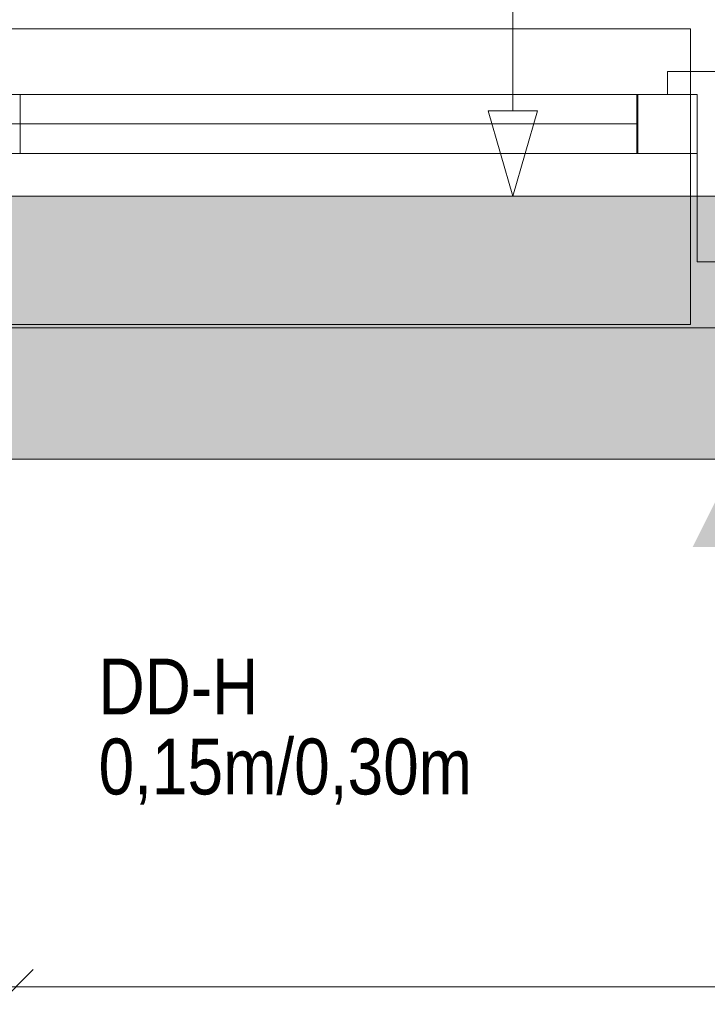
# Model space of a CAD drawing. Extents: x -720 to 300, y 62 to 1162.
# Tile 89 of 256: x -531 to -510, y 979 to 1009. Entities that reach past the tile are written whole.
import ezdxf
from ezdxf.lldxf.tags import DXFTag

# ---------------------------------------------------------------- set-up
doc = ezdxf.new("R2010")
doc.units = 0
doc.layers.get('0').update_dxf_attribs({"lineweight": 13})
for name, color, linetype, lineweight, true_color in [('00_Beschriftung UZ', 3, 'Continuous', 35, 0x00ff00), ('30 -33 Aussenwände- 7 Fassade_ Elemente', 7, 'Continuous', 9, 0x00aacc), ('30 -35 Decken- 1 Konstruktion-Träger- Stahlbeton', 7, 'Continuous', 13, 0x33aa00), ('30 -35 Decken- 11 Durchbruch', 5, 'Continuous', 15, 0x0000ff), ('70 -72 Beschriftung- 2 Beschriftung Bauteile', 7, 'Continuous', 9, 0x9999ff), ('70 -76 Bemaßung- 2 Allgemein', 9, 'Continuous', 5, 0x808080), ('iwb_Schraffur_Unterzug', 7, 'Continuous', 5, 0xffffcc)]:
    doc.layers.add(name, color=color, linetype=linetype, lineweight=lineweight, true_color=true_color)
doc.layers.add('70 -71 Achsen- 1 Gebäudeachsen', color=7, linetype='STRICHPUNKT2-A06G93UB8I', lineweight=18)
doc.styles.get("Standard").update_dxf_attribs({"font": 'ARIALN.TTF'})
tags = doc.linetypes.add('fein_strichliert-A06G93UC8I', pattern=[4, 1, -2, 1]).pattern_tags.tags
tags[8:9] = [DXFTag(74, 4), DXFTag(75, 0), DXFTag(340, '0'), DXFTag(46, 0.0), DXFTag(50, 0.0), DXFTag(44, 0.0), DXFTag(45, 0.0)]
tags[6:7] = [DXFTag(74, 4), DXFTag(75, 0), DXFTag(340, '0'), DXFTag(46, 0.0), DXFTag(50, 0.0), DXFTag(44, 0.0), DXFTag(45, 0.0)]
tags[4:5] = [DXFTag(74, 4), DXFTag(75, 0), DXFTag(340, '0'), DXFTag(46, 0.0), DXFTag(50, 0.0), DXFTag(44, 0.0), DXFTag(45, 0.0)]
tags = doc.linetypes.add('STRICHPUNKT2-A06G93UB8I', pattern=[12.7, 6.35, -3.175, 0, -3.175]).pattern_tags.tags
tags[10:11] = [DXFTag(74, 4), DXFTag(75, 0), DXFTag(340, '0'), DXFTag(46, 0.0), DXFTag(50, 0.0), DXFTag(44, 0.0), DXFTag(45, 0.0)]
tags[8:9] = [DXFTag(74, 4), DXFTag(75, 0), DXFTag(340, '0'), DXFTag(46, 0.0), DXFTag(50, 0.0), DXFTag(44, 0.0), DXFTag(45, 0.0)]
tags[6:7] = [DXFTag(74, 4), DXFTag(75, 0), DXFTag(340, '0'), DXFTag(46, 0.0), DXFTag(50, 0.0), DXFTag(44, 0.0), DXFTag(45, 0.0)]
tags[4:5] = [DXFTag(74, 4), DXFTag(75, 0), DXFTag(340, '0'), DXFTag(46, 0.0), DXFTag(50, 0.0), DXFTag(44, 0.0), DXFTag(45, 0.0)]

# ---------------------------------------------------------------- blocks, each defined once
blk = doc.blocks.new('Referenz-A06G93UD8I')
at = {"layer": '00_Beschriftung UZ', "color": 0, "lineweight": -2}
for points in [[(-510.752, 998.583), (-509.42, 995.912), (-508.081, 998.581)], [(-510.752, 993.242), (-509.42, 995.912), (-508.081, 993.243)]]:
    blk.add_solid(points, dxfattribs=at)
at = {"layer": '30 -33 Aussenwände- 7 Fassade_ Elemente', "color": 0, "lineweight": -2}
for p, q in [((-554.82, 1009.012), (-510.82, 1009.012)), ((-532.82, 1009.012), (-510.82, 1009.012)), ((-510.82, 1009.012), (-510.82, 1007.012)), ((-553.22, 1007.012), (-512.42, 1007.012)), ((-532.82, 1007.012), (-531.22, 1007.012)), ((-531.22, 1007.012), (-512.42, 1007.012)), ((-531.22, 1005.212), (-531.22, 1007.012)), ((-512.42, 1007.012), (-512.42, 1005.212)), ((-510.82, 1007.012), (-512.42, 1007.012)), ((-510.82, 1005.212), (-510.82, 1007.012)), ((-512.42, 1006.112), (-553.22, 1006.112)), ((-512.42, 1006.112), (-531.22, 1006.112)), ((-512.42, 1005.212), (-553.22, 1005.212)), ((-531.22, 1005.212), (-532.82, 1005.212)), ((-512.42, 1005.212), (-531.22, 1005.212)), ((-512.42, 1005.212), (-510.82, 1005.212)), ((-510.82, 1000.012), (-510.82, 1005.212)), ((-554.82, 1000.012), (-510.82, 1000.012)), ((-532.82, 1000.012), (-510.82, 1000.012))]:
    blk.add_line(p, q, dxfattribs=at)
at = {"layer": '30 -33 Aussenwände- 7 Fassade_ Elemente', "color": 0, "linetype": 'Continuous', "lineweight": -2, "ltscale": 0.13}
for p, q in [((-507.32, 1007.712), (-511.52, 1007.712)), ((-511.52, 1007.712), (-511.52, 1007.012)), ((-532.853, 1007.012), (-510.62, 1007.012)), ((-512.453, 1007.012), (-510.62, 1007.012)), ((-512.453, 1005.212), (-512.453, 1007.012)), ((-511.52, 1007.012), (-510.62, 1007.012)), ((-510.62, 1007.012), (-510.62, 1005.212)), ((-510.62, 1007.012), (-510.62, 1001.912)), ((-510.62, 1007.012), (-510.62, 1005.212)), ((-531.253, 1006.112), (-512.453, 1006.112)), ((-510.62, 1005.212), (-532.853, 1005.212)), ((-510.62, 1005.212), (-512.453, 1005.212)), ((-510.62, 1001.912), (-508.22, 1001.912)), ((-604.353, 995.912), (-461.353, 995.912))]:
    blk.add_line(p, q, dxfattribs=at)
at = {"layer": '30 -35 Decken- 1 Konstruktion-Träger- Stahlbeton', "color": 0, "linetype": 'fein_strichliert-A06G93UC8I', "lineweight": -2, "ltscale": 0.13}
for p, q in [((76.456, 1003.912), (-682.362, 1003.912)), ((76.456, 995.912), (-682.362, 995.912))]:
    blk.add_line(p, q, dxfattribs=at)
at = {"layer": '70 -71 Achsen- 1 Gebäudeachsen', "color": 0, "linetype": 'STRICHPUNKT2-A06G93UB8I', "lineweight": -2, "ltscale": 0.13}
blk.add_line((-682.362, 999.912), (76.456, 999.912), dxfattribs=at)
at = {"layer": '70 -72 Beschriftung- 2 Beschriftung Bauteile', "color": 0, "linetype": 'Continuous', "lineweight": -2, "ltscale": 0.13}
blk.add_line((-516.225, 1006.51), (-516.225, 1013.791), dxfattribs=at)
at = {"layer": '70 -72 Beschriftung- 2 Beschriftung Bauteile', "color": 0, "lineweight": -2}
for p, q in [((-516.225, 1003.912), (-516.975, 1006.51)), ((-516.975, 1006.51), (-515.475, 1006.51)), ((-515.475, 1006.51), (-516.225, 1003.912))]:
    blk.add_line(p, q, dxfattribs=at)
at = {"layer": '70 -76 Bemaßung- 2 Allgemein', "color": 0, "linetype": 'Continuous', "lineweight": -2, "ltscale": 0.13}
for p, q in [((-531.886, 979.322), (-530.824, 980.384)), ((-531.855, 979.853), (-530.295, 979.853)), ((-460.415, 979.853), (-530.295, 979.853))]:
    blk.add_line(p, q, dxfattribs=at)
at = {"layer": '30 -35 Decken- 11 Durchbruch', "color": 0, "linetype": 'Continuous', "lineweight": -2, "ltscale": 0.13, "char_height": 1.7, "attachment_point": 1}
for s, insert in [('{\\fArial Narrow;DD-H}', (-528.836, 989.844)), ('{\\fArial Narrow;0,15m/0,30m}', (-528.836, 987.409))]:
    blk.add_mtext(s, dxfattribs=dict(at, insert=insert))
blk = doc.blocks.new('Referenz-A06G93UF8I')
at = {"layer": 'iwb_Schraffur_Unterzug', "linetype": 'Continuous', "ltscale": 0.13}
for points in [[(-682.362, 1003.912), (76.456, 1003.912), (76.456, 1001.038)], [(-682.362, 1003.912), (76.456, 1001.038), (-682.362, 1000.171)], [(-682.362, 1000.171), (76.456, 1001.038), (76.456, 998.786)], [(-682.362, 1000.171), (76.456, 998.786), (-682.362, 999.653)], [(-682.362, 999.653), (76.456, 998.786), (76.456, 995.912)], [(-682.362, 999.653), (76.456, 995.912), (-682.362, 995.912)]]:
    blk.add_solid(points, dxfattribs=at)

msp = doc.modelspace()

# ---------------------------------------------------------------- block references
at = {"color": 8, "lineweight": 13, "ltscale": 0.13, "true_color": 0x808080}
msp.add_blockref('Referenz-A06G93UD8I', (0, 0), dxfattribs=at)
at = {"color": 8, "lineweight": 25, "ltscale": 0.25, "true_color": 0x808080}
msp.add_blockref('Referenz-A06G93UF8I', (0, 0), dxfattribs=at)

doc.saveas('drawing.dxf')
